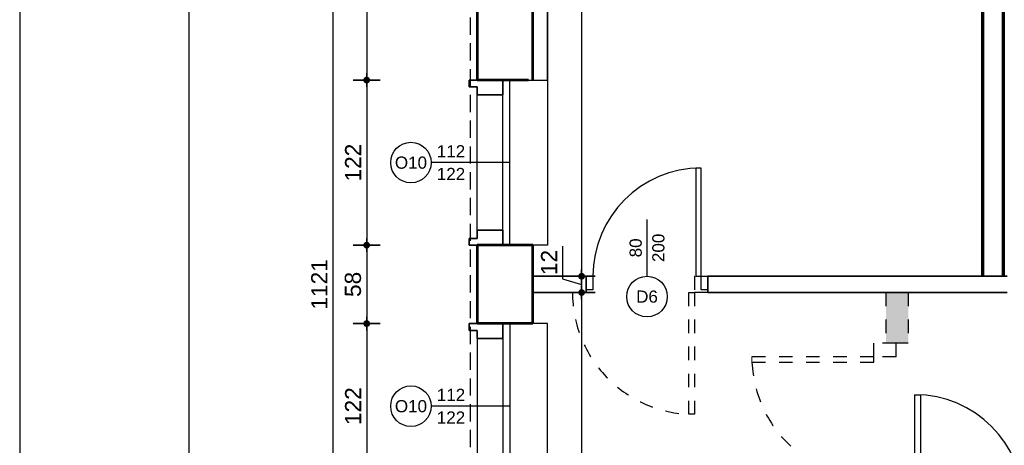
# Model space of a CAD drawing. Header units: millimetres. Extents: x 11979 to 23691, y 12825 to 41978.
# Tile 113 of 256: x 19537 to 20265, y 33699 to 34014. Entities that reach past the tile are written whole.
import ezdxf
from ezdxf.enums import TextEntityAlignment as Align

# ---------------------------------------------------------------- set-up
doc = ezdxf.new("R2010")
doc.units = ezdxf.units.MM
doc.linetypes.add('4002', pattern=[2, 1, -1])
doc.linetypes.add('DASHED', pattern=[19.05, 12.7, -6.35])
for name, color, linetype in [('-LI-WIDOK', 2, 'Continuous'), ('-RAMKA', 2, 'Continuous'), ('-WYMIAR', 8, 'Continuous'), ('_drzwi łuk', 1, 'Continuous'), ('_PROJEKTOWANE', 5, 'Continuous'), ('PROJEKTOWANE', 5, 'Continuous')]:
    doc.layers.add(name, color=color, linetype=linetype)
for name, color, linetype, lineweight in [('-ŚCIANY DZIAŁOWE', 3, 'Continuous', 35), ('-ŚCIANY NOŚNE', 4, 'Continuous', 53), ('CIENKA - KRESKOWANIA', 254, 'Continuous', 0)]:
    doc.layers.add(name, color=color, linetype=linetype, lineweight=lineweight)
doc.layers.add('DO USU', color=7, linetype='Continuous', true_color=0x969696)
doc.styles.add('ARIAL', font='arial.ttf', dxfattribs={"height": 0.5})
doc.styles.get("Standard").update_dxf_attribs({"font": 'arial.ttf'})
doc.dimstyles.new('CZA-KROPKA-50', dxfattribs={"dimtxt": 12, "dimasz": 1, "dimexe": 2, "dimexo": 25, "dimgap": 4, "dimtad": 1, "dimdec": 1, "dimrnd": 0.5, "dimzin": 9, "dimdsep": 46, "dimtxsty": 'Standard', "dimblk": 'CZA-KROPKA', "dimblk1": 'CZA-KROPKA', "dimblk2": 'CZA-KROPKA', "dimsah": 1, "dimcen": -20, "dimse1": 1, "dimse2": 1, "dimclrd": 8, "dimclre": 8, "dimclrt": 9, "dimadec": 0, "dimazin": 0, "dimtfac": 1, "dimtdec": 1, "dimtmove": 1, "dimatfit": 3, "dimldrblk": 'CZA-KROPKA', "dimfxl": 1, "dimtolj": 1, "dimtzin": 9, "dimarcsym": 0})

# ---------------------------------------------------------------- blocks, each defined once
blk = doc.blocks.new('CZA-KROPKA')
at = {"layer": '-WYMIAR', "linetype": 'ByBlock'}
for p, q in [((0, 10), (0, -10)), ((5, 0), (-5, 0))]:
    blk.add_line(p, q, dxfattribs=at)
at = {"layer": '-WYMIAR', "linetype": 'ByBlock', "const_width": 2.5}
blk.add_lwpolyline([(-1.25, 0, 1), (1.25, 0, 1)], format="xyb", close=True, dxfattribs=at)
blk = doc.blocks.new('*D1343')
at = {"layer": '-WYMIAR', "color": 8, "lineweight": -2}
blk.add_line((19793.93, 34377.62), (19793.93, 33970.12), dxfattribs=at)
at = {"layer": 'Defpoints', "color": 0}
for p in [(19875.67, 34378.62), (19793.93, 33969.12), (19875.67, 33969.12)]:
    blk.add_point(p, dxfattribs=at)
at = {"layer": '-WYMIAR', "color": 8, "lineweight": -2}
for p, rotation in [((19793.93, 34378.62), 90), ((19793.93, 33969.12), 270)]:
    blk.add_blockref('CZA-KROPKA', p, dxfattribs=dict(at, rotation=rotation))
at = {"layer": '-WYMIAR', "color": 9, "insert": (19783.8, 34173.87), "char_height": 12, "attachment_point": 5, "rotation": 90, "bg_fill": 3, "box_fill_scale": 1.1, "bg_fill_color": 257, "bg_fill_transparency": 0}
blk.add_mtext('\\A1;409.5', dxfattribs=at)
blk = doc.blocks.new('*D1344')
at = {"layer": '-WYMIAR', "color": 8, "lineweight": -2}
blk.add_line((19793.93, 33968.12), (19793.93, 33848.12), dxfattribs=at)
at = {"layer": 'Defpoints', "color": 0}
for p in [(19875.67, 33969.12), (19793.93, 33847.12), (19875.67, 33847.12)]:
    blk.add_point(p, dxfattribs=at)
at = {"layer": '-WYMIAR', "color": 8, "lineweight": -2}
for p, rotation in [((19793.93, 33969.12), 90), ((19793.93, 33847.12), 270)]:
    blk.add_blockref('CZA-KROPKA', p, dxfattribs=dict(at, rotation=rotation))
at = {"layer": '-WYMIAR', "color": 9, "insert": (19783.91, 33908.12), "char_height": 12, "attachment_point": 5, "rotation": 90, "bg_fill": 3, "box_fill_scale": 1.1, "bg_fill_color": 257, "bg_fill_transparency": 0}
blk.add_mtext('\\A1;122', dxfattribs=at)
blk = doc.blocks.new('*D1345')
at = {"layer": '-WYMIAR', "color": 8, "lineweight": -2}
blk.add_line((19793.93, 33846.12), (19793.93, 33790.12), dxfattribs=at)
at = {"layer": 'Defpoints', "color": 0}
for p in [(19875.67, 33847.12), (19793.93, 33789.12), (19875.67, 33789.12)]:
    blk.add_point(p, dxfattribs=at)
at = {"layer": '-WYMIAR', "color": 8, "lineweight": -2}
for p, rotation in [((19793.93, 33847.12), 90), ((19793.93, 33789.12), 270)]:
    blk.add_blockref('CZA-KROPKA', p, dxfattribs=dict(at, rotation=rotation))
at = {"layer": '-WYMIAR', "color": 9, "insert": (19783.8, 33818.12), "char_height": 12, "attachment_point": 5, "rotation": 90, "bg_fill": 3, "box_fill_scale": 1.1, "bg_fill_color": 257, "bg_fill_transparency": 0}
blk.add_mtext('\\A1;58', dxfattribs=at)
blk = doc.blocks.new('*D1346')
at = {"layer": '-WYMIAR', "color": 8, "lineweight": -2}
blk.add_line((19793.93, 33788.12), (19793.93, 33668.12), dxfattribs=at)
at = {"layer": 'Defpoints', "color": 0}
for p in [(19875.67, 33789.12), (19793.93, 33667.12), (19875.67, 33667.12)]:
    blk.add_point(p, dxfattribs=at)
at = {"layer": '-WYMIAR', "color": 8, "lineweight": -2}
for p, rotation in [((19793.93, 33789.12), 90), ((19793.93, 33667.12), 270)]:
    blk.add_blockref('CZA-KROPKA', p, dxfattribs=dict(at, rotation=rotation))
at = {"layer": '-WYMIAR', "color": 9, "insert": (19783.91, 33728.12), "char_height": 12, "attachment_point": 5, "rotation": 90, "bg_fill": 3, "box_fill_scale": 1.1, "bg_fill_color": 257, "bg_fill_transparency": 0}
blk.add_mtext('\\A1;122', dxfattribs=at)
blk = doc.blocks.new('*D1349')
at = {"layer": '-WYMIAR', "color": 8, "lineweight": -2}
blk.add_line((19768.93, 34377.62), (19768.93, 33258.62), dxfattribs=at)
at = {"layer": 'Defpoints', "color": 0}
for p in [(19875.67, 34378.62), (19768.93, 33257.62), (19875.67, 33257.62)]:
    blk.add_point(p, dxfattribs=at)
at = {"layer": '-WYMIAR', "color": 8, "lineweight": -2}
for p, rotation in [((19768.93, 34378.62), 90), ((19768.93, 33257.62), 270)]:
    blk.add_blockref('CZA-KROPKA', p, dxfattribs=dict(at, rotation=rotation))
at = {"layer": '-WYMIAR', "color": 9, "insert": (19758.91, 33818.12), "char_height": 12, "attachment_point": 5, "rotation": 90, "bg_fill": 3, "box_fill_scale": 1.1, "bg_fill_color": 257, "bg_fill_transparency": 0}
blk.add_mtext('\\A1;1121', dxfattribs=at)
blk = doc.blocks.new('*D1357')
at = {"layer": '-WYMIAR', "color": 8, "lineweight": -2}
blk.add_line((19876.67, 33468.76), (19926.67, 33468.76), dxfattribs=at)
at = {"layer": 'Defpoints', "color": 0}
for p in [(19875.67, 33793.35), (19927.67, 33468.76), (19927.67, 33468.76)]:
    blk.add_point(p, dxfattribs=at)
at = {"layer": '-WYMIAR', "color": 8, "lineweight": -2, "rotation": 180}
blk.add_blockref('CZA-KROPKA', (19875.67, 33468.76), dxfattribs=at)
at = {"layer": '-WYMIAR', "color": 8, "lineweight": -2}
blk.add_blockref('CZA-KROPKA', (19927.67, 33468.76), dxfattribs=at)
at = {"layer": '-WYMIAR', "color": 9, "insert": (19901.67, 33478.88), "char_height": 12, "attachment_point": 5, "bg_fill": 3, "box_fill_scale": 1.1, "bg_fill_color": 257, "bg_fill_transparency": 0}
blk.add_mtext('\\A1;52', dxfattribs=at)
blk = doc.blocks.new('*D1632')
at = {"layer": '_PROJEKTOWANE', "color": 8, "lineweight": -2}
blk.add_line((19952.86, 34255.07), (19952.86, 33825.12), dxfattribs=at)
at = {"layer": 'Defpoints', "color": 0}
for p in [(20200.83, 34256.07), (19952.86, 33824.12), (20177.82, 33824.12)]:
    blk.add_point(p, dxfattribs=at)
at = {"layer": '_PROJEKTOWANE', "color": 8, "lineweight": -2}
for p, rotation in [((19952.86, 34256.07), 90), ((19952.86, 33824.12), 270)]:
    blk.add_blockref('CZA-KROPKA', p, dxfattribs=dict(at, rotation=rotation))
at = {"layer": '_PROJEKTOWANE', "color": 9, "insert": (19942.73, 34040.1), "char_height": 12, "attachment_point": 5, "rotation": 90}
blk.add_mtext('\\A1;432', dxfattribs=at)
blk = doc.blocks.new('*D1633')
at = {"layer": '_PROJEKTOWANE', "color": 8, "lineweight": -2}
for p, q in [((19938.83, 33846.27), (19938.83, 33822.33)), ((19952.86, 33823.12), (19952.86, 33813.12)), ((19938.83, 33822.33), (19952.86, 33818.12))]:
    blk.add_line(p, q, dxfattribs=at)
at = {"layer": 'Defpoints', "color": 0}
for p in [(20177.82, 33824.12), (19936.43, 33812.12), (19952.86, 33812.12)]:
    blk.add_point(p, dxfattribs=at)
at = {"layer": '_PROJEKTOWANE', "color": 8, "lineweight": -2}
for p, rotation in [((19952.86, 33824.12), 90), ((19952.86, 33812.12), 270)]:
    blk.add_blockref('CZA-KROPKA', p, dxfattribs=dict(at, rotation=rotation))
at = {"layer": '_PROJEKTOWANE', "color": 9, "insert": (19928.81, 33834.3), "char_height": 12, "attachment_point": 5, "rotation": 90}
blk.add_mtext('\\A1;12', dxfattribs=at)
blk = doc.blocks.new('*D1634')
at = {"layer": '_PROJEKTOWANE', "color": 8, "lineweight": -2}
blk.add_line((19952.86, 33811.12), (19952.86, 33397.12), dxfattribs=at)
at = {"layer": 'Defpoints', "color": 0}
for p in [(19936.43, 33812.12), (19927.67, 33396.12), (19952.86, 33396.12)]:
    blk.add_point(p, dxfattribs=at)
at = {"layer": '_PROJEKTOWANE', "color": 8, "lineweight": -2}
for p, rotation in [((19952.86, 33812.12), 90), ((19952.86, 33396.12), 270)]:
    blk.add_blockref('CZA-KROPKA', p, dxfattribs=dict(at, rotation=rotation))
at = {"layer": '_PROJEKTOWANE', "color": 9, "insert": (19942.73, 33604.12), "char_height": 12, "attachment_point": 5, "rotation": 90}
blk.add_mtext('\\A1;416', dxfattribs=at)
blk = doc.blocks.new('fdfdssd')
at = {"layer": '-RAMKA', "color": 8}
blk.add_line((18316.99, 20415.98), (18316.99, 18315.98), dxfattribs=at)
at = {"layer": '-RAMKA', "color": 2}
blk.add_line((18441.99, 20390.98), (18441.99, 18340.98), dxfattribs=at)

msp = doc.modelspace()

# ---------------------------------------------------------------- hatches: boundary and pattern name
at = {"layer": 'DO USU', "linetype": '4002', "ltscale": 10}
h = msp.add_hatch(dxfattribs=at)
h.set_pattern_fill('DOTS', color=256, scale=2.55)
h.set_pattern_definition([(0, (9338.6774, 14221.135), (2.0240625, 4.048125), [0, -4.048125])])
h.paths.add_polyline_path([(20177.82, 33384.17), (20194.32, 33384.17), (20194.32, 33664.57), (20177.82, 33664.57)])
h.paths.add_polyline_path([(20194.32, 33774.57), (20194.32, 33812.12), (20177.82, 33812.12), (20177.82, 33774.57)])

# ---------------------------------------------------------------- linework, layer by layer
at = {"layer": '-LI-WIDOK', "linetype": 'DASHED'}
msp.add_line((19916.67, 34337.62), (19916.67, 33969.12), dxfattribs=at)
at = {"layer": '-LI-WIDOK'}
for p, q in [((19875.67, 33969.12), (19913.67, 33969.12)), ((19899.67, 33969.12), (19927.67, 33969.12)), ((19927.67, 33969.12), (19927.67, 33847.12)), ((19927.67, 33847.12), (19916.67, 33847.12)), ((19927.67, 33789.12), (19916.67, 33789.12)), ((19927.67, 33667.12), (19927.67, 33789.12))]:
    msp.add_line(p, q, dxfattribs=at)
at = {"layer": '-ŚCIANY DZIAŁOWE'}
for p, q in [((20248.67, 34252.07), (20248.67, 33824.12)), ((20249.92, 34252.07), (20249.92, 33824.12)), ((20263.92, 34252.07), (20263.92, 33824.12)), ((20265.17, 34252.07), (20265.17, 33824.12)), ((19927.67, 33969.12), (19927.67, 34242.12)), ((20248.67, 33824.12), (20248.67, 34242.12)), ((19875.67, 33969.12), (19869.67, 33969.12)), ((19869.67, 33969.12), (19869.67, 33964.12)), ((19894.67, 33958.12), (19894.67, 33969.12)), ((19869.67, 33964.12), (19875.67, 33964.12)), ((19875.67, 33964.12), (19875.67, 33958.12)), ((19875.67, 33958.12), (19894.67, 33958.12)), ((19869.67, 33847.12), (19869.67, 33852.12)), ((19869.67, 33852.12), (19875.67, 33852.12)), ((19875.67, 33852.12), (19875.67, 33858.12)), ((19875.67, 33858.12), (19894.67, 33858.12)), ((19894.67, 33858.12), (19894.67, 33847.12)), ((19875.67, 33847.12), (19869.67, 33847.12)), ((19916.67, 33824.12), (19956.19, 33824.12)), ((19956.19, 33824.12), (19956.19, 33812.12)), ((20046.19, 33824.12), (20267.42, 33824.12)), ((20046.19, 33824.12), (20046.19, 33812.12)), ((19916.67, 33812.12), (19956.19, 33812.12)), ((20046.19, 33812.12), (20267.42, 33812.12)), ((19875.67, 33789.12), (19869.67, 33789.12)), ((19869.67, 33789.12), (19869.67, 33784.12)), ((19894.67, 33778.12), (19894.67, 33789.12)), ((19869.67, 33784.12), (19875.67, 33784.12)), ((19875.67, 33784.12), (19875.67, 33778.12)), ((19875.67, 33778.12), (19894.67, 33778.12))]:
    msp.add_line(p, q, dxfattribs=at)
at = {"layer": '-ŚCIANY NOŚNE'}
for p, q in [((19916.67, 33969.12), (19916.67, 34252.07)), ((19913.67, 33969.12), (19875.67, 33969.12)), ((19913.67, 33969.12), (19875.67, 33969.12)), ((19913.67, 33969.12), (19875.67, 33969.12)), ((19913.67, 33847.12), (19875.67, 33847.12)), ((19913.67, 33847.12), (19875.67, 33847.12)), ((19916.67, 33847.12), (19875.67, 33847.12)), ((19916.67, 33789.12), (19875.67, 33789.12)), ((19916.67, 33789.12), (19875.67, 33789.12)), ((19916.67, 33789.12), (19875.67, 33789.12))]:
    msp.add_line(p, q, dxfattribs=at)
at = {"layer": 'CIENKA - KRESKOWANIA', "linetype": 'DASHED', "ltscale": 0.5}
for p, q in [((20046.19, 33824.12), (20036.19, 33824.12)), ((20078.82, 33764.57), (20078.82, 33760.57))]:
    msp.add_line(p, q, dxfattribs=at)
at = {"layer": 'DO USU', "linetype": '4002', "ltscale": 10}
for p, q in [((20036.19, 33824.12), (20036.19, 33812.12)), ((20032.19, 33722.12), (20032.19, 33812.12)), ((20032.19, 33812.12), (20036.19, 33812.12)), ((20036.19, 33812.12), (20036.19, 33722.12)), ((20046.19, 33812.12), (20036.19, 33812.12)), ((20177.82, 33812.12), (20177.82, 33774.57)), ((20194.32, 33812.12), (20194.32, 33774.57)), ((20185.32, 33774.57), (20168.82, 33774.57)), ((20168.82, 33764.57), (20168.82, 33774.57)), ((20194.32, 33774.57), (20177.07, 33774.57)), ((20185.32, 33764.57), (20185.32, 33774.57)), ((20168.82, 33764.57), (20078.82, 33764.57)), ((20185.32, 33764.57), (20168.82, 33764.57)), ((20168.82, 33760.57), (20168.82, 33764.57)), ((20078.82, 33760.57), (20168.82, 33760.57)), ((20036.19, 33722.12), (20032.19, 33722.12))]:
    msp.add_line(p, q, dxfattribs=at)
for centre, start, end in [((20036.19, 33812.12), 180, 267.4552), ((20168.82, 33764.57), 182.5448, 270)]:
    msp.add_arc(centre, 90.09, start, end, dxfattribs=at)
at = {"layer": 'PROJEKTOWANE'}
for p, q in [((19899.67, 33847.12), (19899.67, 33969.12)), ((19875.67, 33858.12), (19875.67, 33958.12)), ((19894.67, 33858.12), (19894.67, 33958.12)), ((20001.19, 33824.12), (20001.19, 33866.12)), ((19899.67, 33789.12), (19899.67, 33667.12)), ((19894.67, 33778.12), (19894.67, 33678.12))]:
    msp.add_line(p, q, dxfattribs=at)
for points in [[(20041.19, 33904.12), (20037.19, 33904.12), (20037.19, 33824.12), (20041.19, 33824.12)], [(19956.19, 33824.12), (19961.19, 33824.12), (19961.19, 33814.12), (19956.19, 33814.12)], [(20041.19, 33824.12), (20046.19, 33824.12), (20046.19, 33814.12), (20041.19, 33814.12)], [(20199.32, 33736.62), (20203.32, 33736.62), (20203.32, 33656.62), (20199.32, 33656.62)]]:
    msp.add_lwpolyline(points, close=True, dxfattribs=at)
msp.add_circle((20001.19, 33809.12), 15, dxfattribs=at)
for centre, start, end in [((20041.19, 33824.12), 90, 180), ((20199.32, 33656.62), 0, 90)]:
    msp.add_arc(centre, 80, start, end, dxfattribs=at)

# ---------------------------------------------------------------- texts
at = {"layer": 'PROJEKTOWANE', "style": 'ARIAL'}
for s, p in [('200', (20009.57, 33845.12)), ('80', (19992.79, 33845.12))]:
    msp.add_text(s, height=9, rotation=90, dxfattribs=at).set_placement(p, align=Align.MIDDLE_CENTER)
msp.add_text('D6', height=9, dxfattribs=at).set_placement((20001.19, 33809.12), align=Align.MIDDLE_CENTER)

# ---------------------------------------------------------------- dimensions: what is measured, and where the dimension line sits
at = {"layer": '_PROJEKTOWANE'}
for base, p1, p2, picture, middle in [((19952.858, 33824.1243), (20200.8324, 34256.0748), (20177.8208, 33824.1243), '*D1632', (19942.7271, 34040.0995)), ((19952.86, 33812.12), (20177.82, 33824.12), (19936.43, 33812.12), '*D1633', (19928.81, 33826.33))]:
    dim = msp.add_linear_dim(base=base, p1=p1, p2=p2, angle=90, dimstyle='CZA-KROPKA-50', dxfattribs=at)
    dim.commit()
    dim.dimension.update_dxf_attribs({"geometry": picture, "text_midpoint": middle})

# ---------------------------------------------------------------- next in the draw order: dimensions: what is measured, and where the dimension line sits
at = {"layer": '-WYMIAR'}
dim = msp.add_linear_dim(base=(19793.93, 33969.12), p1=(19875.67, 34378.62), p2=(19875.67, 33969.12), angle=90, dimstyle='CZA-KROPKA-50', override={"dimfxl": 0, "dimfxlon": 1, "dimtfill": 1}, dxfattribs=at)
dim.commit()
dim.dimension.update_dxf_attribs({"geometry": '*D1343', "text_midpoint": (19783.8, 34173.87)})

# ---------------------------------------------------------------- next in the draw order: dimensions: what is measured, and where the dimension line sits
dim = msp.add_linear_dim(base=(19793.93, 33847.12), p1=(19875.67, 33969.12), p2=(19875.67, 33847.12), angle=90, dimstyle='CZA-KROPKA-50', override={"dimfxl": 0, "dimfxlon": 1, "dimtfill": 1}, dxfattribs=at)
dim.commit()
dim.dimension.update_dxf_attribs({"geometry": '*D1344', "text_midpoint": (19783.91, 33908.12)})

# ---------------------------------------------------------------- next in the draw order: dimensions: what is measured, and where the dimension line sits
dim = msp.add_linear_dim(base=(19793.93, 33789.12), p1=(19875.67, 33847.12), p2=(19875.67, 33789.12), angle=90, dimstyle='CZA-KROPKA-50', override={"dimfxl": 0, "dimfxlon": 1, "dimtfill": 1}, dxfattribs=at)
dim.commit()
dim.dimension.update_dxf_attribs({"geometry": '*D1345', "text_midpoint": (19783.8, 33818.12)})

# ---------------------------------------------------------------- next in the draw order: dimensions: what is measured, and where the dimension line sits
dim = msp.add_linear_dim(base=(19793.93, 33667.12), p1=(19875.67, 33789.12), p2=(19875.67, 33667.12), angle=90, dimstyle='CZA-KROPKA-50', override={"dimfxl": 0, "dimfxlon": 1, "dimtfill": 1}, dxfattribs=at)
dim.commit()
dim.dimension.update_dxf_attribs({"geometry": '*D1346', "text_midpoint": (19783.91, 33728.12)})

# ---------------------------------------------------------------- next in the draw order: dimensions: what is measured, and where the dimension line sits
dim = msp.add_linear_dim(base=(19768.93, 33257.62), p1=(19875.67, 34378.62), p2=(19875.67, 33257.62), angle=90, dimstyle='CZA-KROPKA-50', override={"dimfxl": 0, "dimfxlon": 1, "dimtfill": 1}, dxfattribs=at)
dim.commit()
dim.dimension.update_dxf_attribs({"geometry": '*D1349', "text_midpoint": (19758.91, 33818.12)})

# ---------------------------------------------------------------- next in the draw order: linework, layer by layer
at = {"layer": '-ŚCIANY NOŚNE'}
msp.add_line((19875.67, 34252.07), (19875.67, 33969.12), dxfattribs=at)
at = {"layer": 'PROJEKTOWANE'}
msp.add_line((19899.67, 33908.12), (19841.67, 33908.12), dxfattribs=at)
for centre in [(19826.67, 33908.12), (19826.67, 33728.12)]:
    msp.add_circle(centre, 15, dxfattribs=at)

# ---------------------------------------------------------------- next in the draw order: texts
at = {"layer": 'PROJEKTOWANE', "style": 'ARIAL'}
for s, p in [('112', (19856.27, 33916.52)), ('O10', (19826.67, 33908.12)), ('122', (19856.27, 33899.74)), ('112', (19856.27, 33736.52)), ('O10', (19826.67, 33728.12)), ('122', (19856.27, 33719.74))]:
    msp.add_text(s, height=9, dxfattribs=at).set_placement(p, align=Align.MIDDLE_CENTER)

# ---------------------------------------------------------------- next in the draw order: dimensions: what is measured, and where the dimension line sits
at = {"layer": '-WYMIAR'}
dim = msp.add_linear_dim(base=(19927.67, 33468.76), p1=(19875.67, 33793.35), p2=(19927.67, 33468.76), dimstyle='CZA-KROPKA-50', override={"dimfxl": 0, "dimfxlon": 1, "dimtfill": 1}, dxfattribs=at)
dim.commit()
dim.dimension.update_dxf_attribs({"geometry": '*D1357', "text_midpoint": (19901.67, 33478.88)})

# ---------------------------------------------------------------- next in the draw order: linework, layer by layer
at = {"layer": '-ŚCIANY NOŚNE'}
for p, q in [((19875.67, 33847.12), (19875.67, 33789.12)), ((19916.67, 33789.12), (19916.67, 33847.12))]:
    msp.add_line(p, q, dxfattribs=at)
at = {"layer": '_drzwi łuk', "linetype": 'DASHED'}
msp.add_line((19870.67, 33221.62), (19870.67, 34414.62), dxfattribs=at)
at = {"layer": 'PROJEKTOWANE'}
for p, q in [((19875.67, 33778.12), (19875.67, 33678.12)), ((19899.67, 33728.12), (19841.67, 33728.12))]:
    msp.add_line(p, q, dxfattribs=at)

# ---------------------------------------------------------------- next in the draw order: block references
at = {"layer": '_PROJEKTOWANE'}
msp.add_blockref('fdfdssd', (1220.39, 14413.31), dxfattribs=at)

# ---------------------------------------------------------------- next in the draw order: dimensions: what is measured, and where the dimension line sits
dim = msp.add_linear_dim(base=(19952.86, 33396.12), p1=(19936.43, 33812.12), p2=(19927.67, 33396.12), angle=90, dimstyle='CZA-KROPKA-50', dxfattribs=at)
dim.commit()
dim.dimension.update_dxf_attribs({"geometry": '*D1634', "text_midpoint": (19942.73, 33604.12)})

doc.saveas('drawing.dxf')
